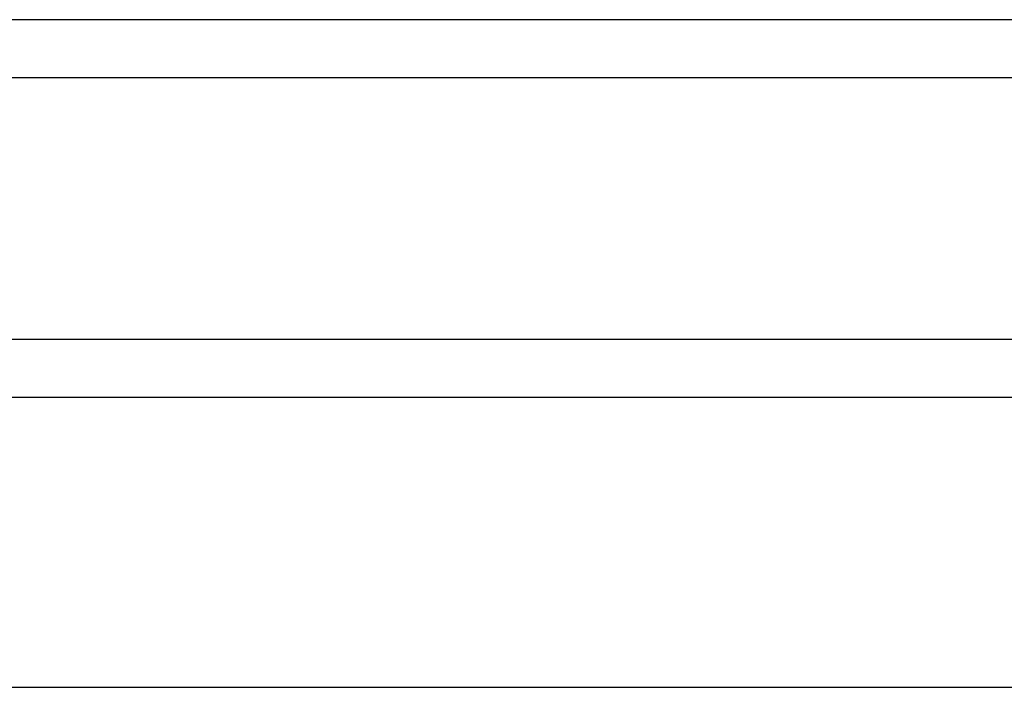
# Model space of a CAD drawing. Header units: inches. Extents: x 3 to 351, y 4 to 271.
# Tile 185 of 256: x 34.302 to 35.15, y 212.153 to 212.728. Entities that reach past the tile are written whole.
import ezdxf

# ---------------------------------------------------------------- set-up
doc = ezdxf.new("R2010")
doc.units = ezdxf.units.IN
doc.header["$LTSCALE"] = 0.5
doc.header["$MEASUREMENT"] = 0
doc.layers.add('PLOTVIEW1', color=7, linetype='Continuous')
doc.layers.add('STR_1', color=7, linetype='Continuous')

msp = doc.modelspace()

# ---------------------------------------------------------------- linework, layer by layer
at = {"layer": 'PLOTVIEW1', "color": 97, "linetype": 'Continuous'}
for p, q in [((4.23429, 212.45291), (38.23429, 212.45291)), ((4.23429, 212.40291), (38.23429, 212.40291)), ((4.23429, 212.15291), (38.23429, 212.15291))]:
    msp.add_line(p, q, dxfattribs=at)
at = {"layer": 'STR_1', "color": 4, "linetype": 'Continuous'}
for p, q in [((38.02086, 212.7281), (31.52093, 212.7281)), ((38.02086, 212.6781), (31.52093, 212.6781))]:
    msp.add_line(p, q, dxfattribs=at)

doc.saveas('drawing.dxf')
